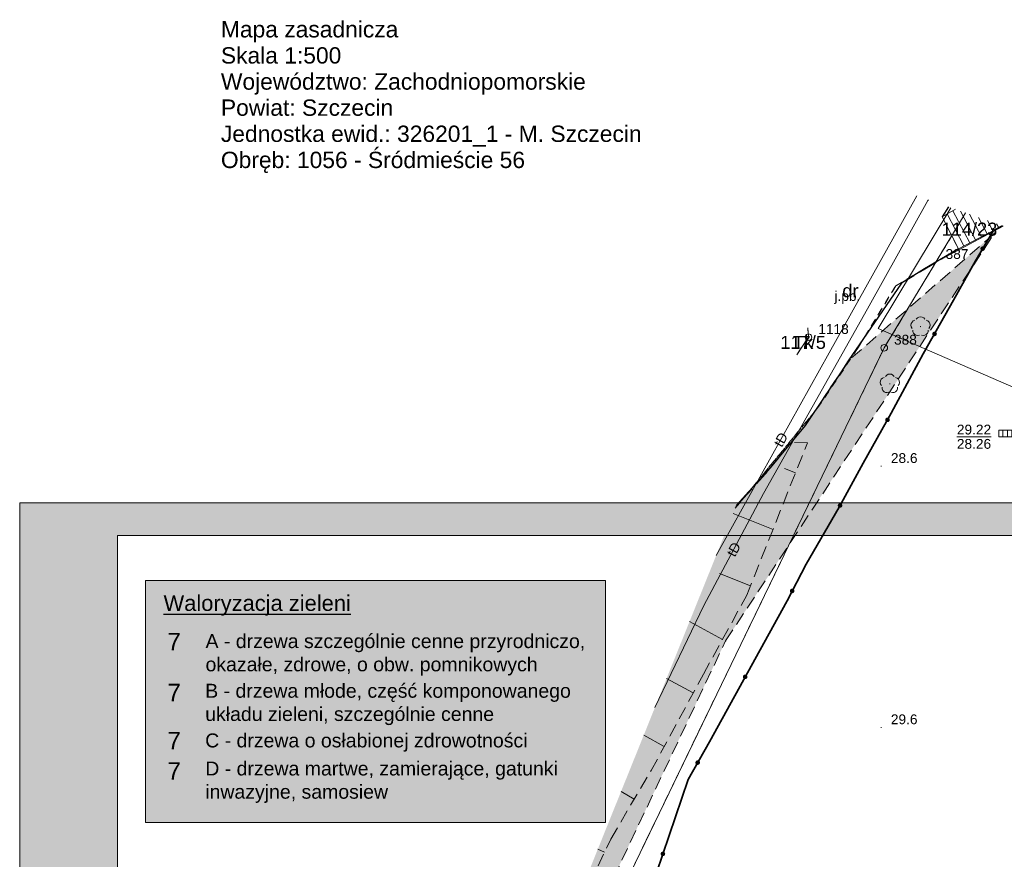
# Model space of a CAD drawing. Extents: x 5468194 to 5468404, y 5919486 to 5919674.
# Tile 2 of 13: x 5468194 to 5468269, y 5919610 to 5919674. Entities that reach past the tile are written whole.
import ezdxf
from ezdxf.enums import TextEntityAlignment as Align

# ---------------------------------------------------------------- set-up
doc = ezdxf.new("R2010")
doc.units = 0
doc.header["$PDSIZE"] = 0.75
for name, pattern in [('PRZER1-1', [2, 1, -1]), ('PRZER2-1', [3, 2, -1]), ('PRZER3-1', [4, 3, -1])]:
    doc.linetypes.add(name, pattern=pattern)
doc.layers.get('0').update_dxf_attribs({"color": 253, "linetype": 'CONTINUOUS', "lineweight": 13})
for name, color, linetype, lineweight in [('GEPPGD', 253, 'CONTINUOUS', 18), ('GEPPGD_O', 253, 'CONTINUOUS', 18), ('GESDZI', 30, 'CONTINUOUS', 18), ('GESDZI_O', 30, 'CONTINUOUS', 18), ('GESUZY', 253, 'PRZER1-1', 18), ('GESUZY_O', 253, 'PRZER1-1', 18), ('GOSRBG', 253, 'CONTINUOUS', 18), ('GSLKOG', 253, 'CONTINUOUS', 35), ('GSLKRW', 253, 'CONTINUOUS', 25), ('GSPPRB', 253, 'CONTINUOUS', 20), ('GSPRDL', 253, 'CONTINUOUS', 18), ('GSPWPN', 253, 'CONTINUOUS', 13), ('GSPWPN_O', 253, 'CONTINUOUS', 13), ('GSSKOA', 253, 'PRZER3-1', 18), ('GSSKOA_O', 253, 'PRZER3-1', 18), ('GSSSCK', 253, 'CONTINUOUS', 18), ('GSSZAD', 253, 'PRZER2-1', 18), ('GSSZSN', 253, 'PRZER2-1', 18), ('GULTPR', 253, 'CONTINUOUS', 18), ('GULTPR_O', 253, 'CONTINUOUS', 18), ('GUPKKS', 253, 'CONTINUOUS', 18), ('GUPPRZ_O', 253, 'CONTINUOUS', 18), ('ZZ_ramka', 250, 'CONTINUOUS', 13), ('ZZ_waloryzacja A', 30, 'CONTINUOUS', 30), ('ZZ_waloryzacja B', 5, 'CONTINUOUS', 30), ('ZZ_waloryzacja C', 6, 'CONTINUOUS', 30), ('ZZ_waloryzacja D', 1, 'CONTINUOUS', 30)]:
    doc.layers.add(name, color=color, linetype=linetype, lineweight=lineweight)
doc.layers.add('ZZ_legenda', color=7, linetype='CONTINUOUS')
doc.styles.add('GEO-INFO', font='arial.ttf')
doc.styles.add('TMD', font='arial.ttf', dxfattribs={"height": 1.5})

# ---------------------------------------------------------------- blocks, each defined once
blk = doc.blocks.new('EPPGS')
at = {"color": 0}
blk.add_lwpolyline([(0, 0.5), (0.154508, 0.475528), (0.293893, 0.404508), (0.404508, 0.293893), (0.475528, 0.154508), (0.5, 0), (0.475528, -0.154508), (0.404508, -0.293893), (0.293893, -0.404508), (0.154508, -0.475528), (0, -0.5), (-0.154508, -0.475528), (-0.293893, -0.404508), (-0.404508, -0.293893), (-0.475528, -0.154508), (-0.5, 0), (-0.475528, 0.154508), (-0.404508, 0.293893), (-0.293893, 0.404508), (-0.154508, 0.475528)], close=True, dxfattribs=at)
blk = doc.blocks.new('KOLO')
blk.add_hatch(color=0).paths.add_polyline_path([(-0.5, 0), (-0.482963, -0.12941), (-0.433013, -0.25), (-0.353553, -0.353553), (-0.25, -0.433013), (-0.12941, -0.482963), (0, -0.5), (0.12941, -0.482963), (0.25, -0.433013), (0.353553, -0.353553), (0.433013, -0.25), (0.482963, -0.12941), (0.5, 0), (0.482963, 0.12941), (0.433013, 0.25), (0.353553, 0.353553), (0.25, 0.433013), (0.12941, 0.482963), (0, 0.5), (-0.12941, 0.482963), (-0.25, 0.433013), (-0.353553, 0.353553), (-0.433013, 0.25), (-0.482963, 0.12941)])
blk = doc.blocks.new('EPPGN')
blk.add_hatch(color=0).paths.add_polyline_path([(0, -0.09), (0.027812, -0.085595), (0.052901, -0.072812), (0.072812, -0.052901), (0.085595, -0.027812), (0.09, 0), (0.085595, 0.027812), (0.072812, 0.052901), (0.052901, 0.072812), (0.027812, 0.085595), (0, 0.09), (-0.027812, 0.085595), (-0.052901, 0.072812), (-0.072812, 0.052901), (-0.085595, 0.027812), (-0.09, 0), (-0.085595, -0.027812), (-0.072812, -0.052901), (-0.052901, -0.072812), (-0.027812, -0.085595)])
blk = doc.blocks.new('SPDLP')
blk.add_hatch(color=0).paths.add_polyline_path([(0, -0.09), (0.027812, -0.085595), (0.052901, -0.072812), (0.072812, -0.052901), (0.085595, -0.027812), (0.09, 0), (0.085595, 0.027812), (0.072812, 0.052901), (0.052901, 0.072812), (0.027812, 0.085595), (0, 0.09), (-0.027812, 0.085595), (-0.052901, 0.072812), (-0.072812, 0.052901), (-0.085595, 0.027812), (-0.09, 0), (-0.085595, -0.027812), (-0.072812, -0.052901), (-0.052901, -0.072812), (-0.027812, -0.085595)])
at = {"color": 0}
for points in [[(-1.271938, -0.268652), (-1.40916, -0.048001), (-1.462858, 0.20623), (-1.426585, 0.463525), (-1.304695, 0.693003), (-1.11182, 0.867117), (-0.871109, 0.964971)], [(-0.648554, 1.126667), (-0.481106, 1.325358), (-0.255912, 1.454989), (0, 1.5), (0.255912, 1.454989), (0.481106, 1.325358), (0.648554, 1.126667)], [(0.871109, 0.964971), (1.11182, 0.867117), (1.304695, 0.693003), (1.426585, 0.463525), (1.462858, 0.20623), (1.40916, -0.048001), (1.271938, -0.268652)], [(-0.137547, -1.292703), (-0.389802, -1.355024), (-0.648184, -1.327532), (-0.881678, -1.213525), (-1.062258, -1.026689), (-1.168249, -0.78945), (-1.186929, -0.530282)], [(1.186929, -0.530282), (1.168249, -0.78945), (1.062258, -1.026689), (0.881678, -1.213525), (0.648184, -1.327532), (0.389802, -1.355024), (0.137547, -1.292703)]]:
    blk.add_lwpolyline(points, dxfattribs=at)
blk = doc.blocks.new('SUUS05')
at = {"color": 0}
blk.add_lwpolyline([(0.5, -0.25), (-0.5, -0.25), (-0.5, 0.25), (0.5, 0.25)], close=True, dxfattribs=at)
for points in [[(-0.175, -0.25), (-0.175, 0.25)], [(0.175, -0.25), (0.175, 0.25)]]:
    blk.add_lwpolyline(points, dxfattribs=at)
blk = doc.blocks.new('legenda walor.')
at = {"layer": 'ZZ_ramka', "true_color": 0xffffff}
blk.add_hatch(color=7, dxfattribs=at).paths.add_polyline_path([(-35.212, 18.542), (0, 18.542), (0, 0), (-35.212, 0)])
at = {"layer": 'ZZ_ramka'}
blk.add_lwpolyline([(-35.212, 18.542), (0, 18.542), (0, 0), (-35.212, 0)], close=True, dxfattribs=at)
at = {"layer": 'ZZ_legenda', "attachment_point": 1, "style": 'TMD'}
for s, insert, char_height, width in [('{\\LWaloryzacja zieleni}', (-33.838, 17.406, 10.1), 1.2, 38.94918), ('A - drzewa szczególnie cenne przyrodniczo, \\Pokazałe, zdrowe, o obw. pomnikowych', (-30.622, 14.428, 10.1), 1.06711, 34.90387), ('B - drzewa młode, część komponowanego \\Pukładu zieleni, szczególnie cenne ', (-30.646, 10.626, 10.1), 1.06711, 32.77725), ('C - drzewa o osłabionej zdrowotności', (-30.65, 6.824, 10.1), 1.06711, 27.26443), ('D - drzewa martwe, zamierające, gatunki \\Pinwazyjne, samosiew', (-30.643, 4.675, 10.1), 1.06711, 34.49351)]:
    blk.add_mtext(s, dxfattribs=dict(at, insert=insert, char_height=char_height, width=width))
at = {"layer": 'ZZ_waloryzacja A', "insert": (-33.543, 14.527, 10.1), "char_height": 1.334, "attachment_point": 1, "style": 'TMD'}
blk.add_mtext('7', dxfattribs=at)
at = {"layer": 'ZZ_waloryzacja B', "insert": (-33.543, 10.626, 10.1), "char_height": 1.334, "attachment_point": 1, "style": 'TMD'}
blk.add_mtext('7', dxfattribs=at)
at = {"layer": 'ZZ_waloryzacja C', "insert": (-33.543, 6.943, 10.1), "char_height": 1.334, "attachment_point": 1, "style": 'TMD'}
blk.add_mtext('7', dxfattribs=at)
at = {"layer": 'ZZ_waloryzacja D', "insert": (-33.543, 4.625, 10.1), "char_height": 1.334, "attachment_point": 1, "style": 'TMD'}
blk.add_mtext('7', dxfattribs=at)

msp = doc.modelspace()

# ---------------------------------------------------------------- hatches: boundary and pattern name
at = {"layer": 'GSSZAD', "linetype": 'Continuous', "lineweight": 18}
h = msp.add_hatch(dxfattribs=at)
h.set_pattern_fill('OTZK', color=256, scale=0.5, style=0)
h.set_pattern_definition([(0, (5460000, 5910000), (3, 3), [0.3827, -5.6173]), (0, (5460000, 5910000.924), (3, 3), [0.3827, -5.6173]), (90, (5459999.7294, 5910000.2706), (-3, 3), [0.3827, -5.6173]), (90, (5460000.6533, 5910000.2706), (-3, 3), [0.3827, -5.6173]), (45, (5460000.3827, 5910000), (-3, 3), [0.3826834, -3.8599573]), (45, (5459999.7294, 5910000.6533), (-3, 3), [0.3826834, -3.8599573]), (135, (5460000, 5910000), (-3, -3), [0.3826834, -3.8599573]), (135, (5460000.6533, 5910000.6533), (-3, -3), [0.3826834, -3.8599573]), (0, (5460003, 5910000.924), (3, 3), [0.3827, -5.6173]), (90, (5460002.7294, 5910000.2706), (-3, 3), [0.3827, -5.6173]), (90, (5460003.6533, 5910000.2706), (-3, 3), [0.3827, -5.6173]), (45, (5460003.567, 5910000.1836), (-3, 3), [0.1233591, -4.1192816]), (45, (5460002.7294, 5910000.6533), (-3, 3), [0.3826834, -3.8599573]), (135, (5460002.817, 5910000.1836), (-3, -3), [0.1233591, -4.1192816]), (135, (5460003.6533, 5910000.6533), (-3, -3), [0.3826834, -3.8599573])])
h.paths.add_polyline_path([(5468257.49, 5919648.07), (5468254.19, 5919643.12), (5468251.2, 5919639.51), (5468248.921, 5919637.023), (5468209.435, 5919539.064), (5468211.991, 5919538.13), (5468214.54, 5919544.84), (5468218.13, 5919554.54), (5468225.87, 5919571.91), (5468234.37, 5919597.64), (5468248.09, 5919626.63), (5468268.67, 5919657.82)], flags=0)
at = {"layer": 'ZZ_ramka', "true_color": 0xffffff}
h = msp.add_hatch(color=7, dxfattribs=at)
h.paths.add_polyline_path([(5468401.523, 5919491.204), (5468201.523, 5919491.204), (5468201.523, 5919634.704), (5468401.523, 5919634.704)], flags=16)
h.paths.add_polyline_path([(5468194.023, 5919637.204), (5468404.023, 5919637.204), (5468404.023, 5919488.704), (5468194.023, 5919488.704)])

# ---------------------------------------------------------------- linework, layer by layer
at = {"layer": 'GESDZI', "linetype": 'Continuous', "lineweight": 18, "elevation": 10.22}
for points in [[(5468236.79, 5919600.59), (5468260.24, 5919649.06), (5468264.19, 5919655.62), (5468266.47, 5919659.398)], [(5468266.47, 5919659.398), (5468264.19, 5919655.62), (5468269.338, 5919658.389)], [(5468269.338, 5919658.389), (5468264.19, 5919655.62), (5468260.24, 5919649.06), (5468236.79, 5919600.59), (5468236.7, 5919594.41), (5468213.438, 5919537.601)], [(5468254.386, 5919650.584), (5468254.44, 5919649.88), (5468253.613, 5919648.665)], [(5468253.613, 5919648.665), (5468254.44, 5919649.88), (5468254.386, 5919650.584)]]:
    msp.add_lwpolyline(points, dxfattribs=at)
at = {"layer": 'GESUZY', "linetype": 'PRZER1-1', "lineweight": 18, "ltscale": 0.5, "elevation": 10.08}
for points in [[(5468266.47, 5919659.398), (5468264.19, 5919655.62), (5468260.24, 5919649.06), (5468236.79, 5919600.59), (5468236.7, 5919594.41), (5468213.438, 5919537.601)], [(5468248.826, 5919636.789), (5468249.486, 5919637.571), (5468255.154, 5919644.486), (5468258.193, 5919649.003), (5468261.122, 5919653.81), (5468264.19, 5919655.62), (5468266.47, 5919659.398)], [(5468213.438, 5919537.601), (5468236.7, 5919594.41), (5468236.79, 5919600.59), (5468260.24, 5919649.06), (5468264.19, 5919655.62), (5468261.122, 5919653.81), (5468258.193, 5919649.003), (5468255.154, 5919644.486), (5468249.486, 5919637.571), (5468248.826, 5919636.789)], [(5468253.613, 5919648.665), (5468254.44, 5919649.88), (5468254.386, 5919650.584)], [(5468254.386, 5919650.584), (5468254.44, 5919649.88), (5468253.613, 5919648.665)]]:
    msp.add_lwpolyline(points, dxfattribs=at)
at = {"layer": 'GOSRBG', "linetype": 'Continuous', "lineweight": 18, "elevation": 10.04}
msp.add_lwpolyline([(5468265.344, 5919659.794), (5468259.784, 5919650.547), (5468390.529, 5919593.714), (5468400.349, 5919607.998), (5468401.028, 5919609.037)], dxfattribs=at)
at = {"layer": 'GSLKOG', "linetype": 'Continuous', "lineweight": 35, "elevation": 10.18}
msp.add_lwpolyline([(5468269.299, 5919658.402), (5468268.602, 5919658.039), (5468267.231, 5919655.728), (5468265.553, 5919652.723), (5468263.233, 5919648.594), (5468260.777, 5919644.067), (5468258.631, 5919640.239), (5468256.786, 5919636.871), (5468254.26, 5919632.49), (5468252.794, 5919629.702), (5468250.725, 5919625.948), (5468246.854, 5919618.903), (5468245.218, 5919616.016), (5468242.314, 5919607.453), (5468239.59, 5919599.35)], dxfattribs=at)
at = {"layer": 'GSLKRW', "linetype": 'Continuous', "lineweight": 25, "elevation": 10.18}
for points in [[(5468265.157, 5919659.86), (5468264.666, 5919659.093)], [(5468265.917, 5919656.639), (5468263.335, 5919655.113), (5468261.57, 5919654.01)], [(5468261.57, 5919654.01), (5468257.49, 5919648.07), (5468257.26, 5919647.69), (5468254.19, 5919643.12), (5468251.2, 5919639.51), (5468248.921, 5919637.023)], [(5468248.921, 5919637.023), (5468251.2, 5919639.51)]]:
    msp.add_lwpolyline(points, dxfattribs=at)
at = {"layer": 'GSPPRB', "linetype": 'Continuous', "lineweight": 20}
for p in [(5468268.67, 5919657.82, 10.28), (5468261.122, 5919653.81, 10.28), (5468261.57, 5919654.01, 10.28), (5468258.193, 5919649.003, 10.28), (5468257.26, 5919647.69, 10.28), (5468257.49, 5919648.07, 10.28), (5468255.154, 5919644.486, 10.28), (5468254.19, 5919643.12, 10.28), (5468251.2, 5919639.51, 10.28), (5468249.486, 5919637.571, 10.28), (5468254.26, 5919632.49, 10.28), (5468248.09, 5919626.63, 10.28)]:
    msp.add_point(p, dxfattribs=at)
at = {"layer": 'GSSKOA', "linetype": 'PRZER3-1', "lineweight": 18, "ltscale": 0.5, "elevation": 10.18}
for points in [[(5468265.157, 5919659.86), (5468264.666, 5919659.093), (5468265.917, 5919656.639), (5468261.57, 5919654.01), (5468257.49, 5919648.07), (5468257.26, 5919647.69), (5468254.19, 5919643.12), (5468251.2, 5919639.51), (5468248.921, 5919637.023)], [(5468253.557, 5919648.527), (5468254.384, 5919649.797)]]:
    msp.add_lwpolyline(points, dxfattribs=at)
at = {"layer": 'GSSSCK', "linetype": 'Continuous', "lineweight": 18, "elevation": 10.18}
for points in [[(5468265.696, 5919659.67), (5468264.666, 5919659.093)], [(5468264.666, 5919659.093), (5468265.917, 5919656.639), (5468269.299, 5919658.402)]]:
    msp.add_lwpolyline(points, dxfattribs=at)
at = {"layer": 'GSSSCK', "linetype": 'Continuous', "lineweight": 18, "elevation": 10.18, "flags": 128}
for points in [[(5468266.792, 5919657.095), (5468265.505, 5919659.563)], [(5468267.236, 5919657.326), (5468266.085, 5919659.533)], [(5468266.349, 5919656.864), (5468265.069, 5919659.319)], [(5468267.679, 5919657.558), (5468266.775, 5919659.29)], [(5468268.122, 5919657.789), (5468267.466, 5919659.047)], [(5468268.566, 5919658.02), (5468268.157, 5919658.804)], [(5468269.009, 5919658.251), (5468268.847, 5919658.561)]]:
    msp.add_lwpolyline(points, dxfattribs=at)
at = {"layer": 'GSSZAD', "linetype": 'PRZER2-1', "lineweight": 18, "ltscale": 0.5, "elevation": 10.1}
msp.add_lwpolyline([(5468211.991, 5919538.13), (5468214.54, 5919544.84), (5468218.13, 5919554.54), (5468225.87, 5919571.91), (5468234.37, 5919597.64), (5468248.09, 5919626.63), (5468268.67, 5919657.82), (5468257.49, 5919648.07), (5468254.19, 5919643.12), (5468251.2, 5919639.51), (5468248.921, 5919637.023)], dxfattribs=at)
at = {"layer": 'GSSZSN', "linetype": 'PRZER2-1', "lineweight": 18, "ltscale": 0.5, "elevation": 10.06}
for points in [[(5468212.051, 5919538.108), (5468213.513, 5919541.799), (5468214.972, 5919546.922), (5468217.385, 5919553.352), (5468218.942, 5919556.3), (5468221.739, 5919561.717), (5468222.527, 5919564.47), (5468224.103, 5919568.292), (5468225.719, 5919571.837), (5468228.419, 5919579.015), (5468231.138, 5919585.989), (5468234.053, 5919593.866), (5468234.427, 5919599.461), (5468235.748, 5919603.975), (5468239.293, 5919611.457), (5468242.388, 5919616.704), (5468246.388, 5919624.075), (5468249.715, 5919630.131), (5468254.363, 5919641.796)], [(5468254.363, 5919641.796), (5468253.109, 5919641.815), (5468251.13, 5919639.39), (5468248.877, 5919636.916)]]:
    msp.add_lwpolyline(points, dxfattribs=at)
at = {"layer": 'GSSZSN', "linetype": 'Continuous', "lineweight": 18, "elevation": 10.06, "flags": 128}
for points in [[(5468253.445, 5919639.493), (5468252.603, 5919639.828)], [(5468251.722, 5919635.169), (5468248.664, 5919636.387)], [(5468249.999, 5919630.845), (5468247.62, 5919631.793)], [(5468247.843, 5919626.725), (5468245.327, 5919628.107)], [(5468245.61, 5919622.641), (5468243.57, 5919623.748)], [(5468243.39, 5919618.55), (5468241.818, 5919619.402)], [(5468241.09, 5919614.503), (5468240.083, 5919615.098)], [(5468238.815, 5919610.447), (5468238.305, 5919610.688)]]:
    msp.add_lwpolyline(points, dxfattribs=at)
at = {"layer": 'GULTPR', "linetype": 'Continuous', "lineweight": 18, "elevation": 10.14}
for points in [[(5468263.62, 5919660.4), (5468263.586, 5919660.339), (5468259.077, 5919652.267), (5468255.499, 5919645.928), (5468250.992, 5919637.925), (5468246.435, 5919629.343), (5468242.676, 5919621.532)], [(5468262.748, 5919660.707), (5468256.033, 5919648.672), (5468248.612, 5919635.406), (5468247.37, 5919633.176)]]:
    msp.add_lwpolyline(points, dxfattribs=at)
at = {"layer": 'GUPPRZ_O', "linetype": 'Continuous', "lineweight": 9, "elevation": 10.8, "flags": 128}
msp.add_lwpolyline([(5468265.805, 5919642.26), (5468268.426, 5919642.26)], dxfattribs=at)
at = {"layer": 'ZZ_ramka', "elevation": 10.06}
for points in [[(5468194.023, 5919637.204), (5468404.023, 5919637.204), (5468404.023, 5919488.704), (5468194.023, 5919488.704)], [(5468401.523, 5919491.204), (5468201.523, 5919491.204), (5468201.523, 5919634.704), (5468401.523, 5919634.704)]]:
    msp.add_lwpolyline(points, close=True, dxfattribs=at)

# ---------------------------------------------------------------- block references
at = {"layer": 'GEPPGD', "lineweight": 18, "xscale": 0.5, "yscale": 0.5}
for name, p in [('EPPGN', (5468264.19, 5919655.62, 10.24)), ('EPPGS', (5468254.44, 5919649.88, 10.24)), ('EPPGS', (5468260.24, 5919649.06, 10.24))]:
    msp.add_blockref(name, p, dxfattribs=at)
at = {"layer": 'GSLKOG', "lineweight": 35, "xscale": 0.35, "yscale": 0.35}
for p in [(5468267.783, 5919656.659, 10.18), (5468264.095, 5919650.129, 10.18), (5468260.489, 5919643.553, 10.18), (5468256.853, 5919636.994, 10.18), (5468253.188, 5919630.451, 10.18), (5468249.585, 5919623.874, 10.18), (5468245.953, 5919617.312, 10.18), (5468243.288, 5919610.324, 10.18)]:
    msp.add_blockref('KOLO', p, dxfattribs=at)
at = {"layer": 'GSPRDL', "lineweight": 18, "xscale": 0.5, "yscale": 0.5}
for p in [(5468263.02, 5919650.69, 10.12), (5468260.67, 5919646.31, 10.12)]:
    msp.add_blockref('SPDLP', p, dxfattribs=at)
at = {"layer": 'GSPWPN', "lineweight": 13, "xscale": 0.09, "yscale": 0.09}
for p in [(5468260, 5919640, 10.08), (5468260, 5919620, 10.08)]:
    msp.add_blockref('KOLO', p, dxfattribs=at)
at = {"layer": 'GUPKKS', "lineweight": 18}
msp.add_blockref('SUUS05', (5468269.51, 5919642.506, 10.16), dxfattribs=at)
at = {"layer": 'ZZ_ramka'}
msp.add_blockref('legenda walor.', (5468238.88, 5919612.718), dxfattribs=at)

# ---------------------------------------------------------------- texts
at = {"linetype": 'Continuous', "lineweight": 0, "style": 'GEO-INFO'}
for s, p in [('Mapa zasadnicza', (5468209.435, 5919672.827)), ('Skala 1:500', (5468209.435, 5919670.827)), ('Województwo: Zachodniopomorskie', (5468209.435, 5919668.827)), ('Powiat: Szczecin', (5468209.435, 5919666.827)), ('Jednostka ewid.: 326201_1 - M. Szczecin', (5468209.435, 5919664.827)), ('Obręb: 1056 - Śródmieście 56', (5468209.435, 5919662.827))]:
    msp.add_text(s, height=1.25, dxfattribs=at).set_placement(p)
at = {"layer": 'GEPPGD_O', "linetype": 'Continuous', "lineweight": 0, "style": 'GEO-INFO'}
for s, p in [('387', (5468264.94, 5919655.87, 10.8)), ('1118', (5468255.19, 5919650.13, 10.8)), ('388', (5468260.99, 5919649.31, 10.8))]:
    msp.add_text(s, height=0.75, dxfattribs=at).set_placement(p)
at = {"layer": 'GESDZI_O', "linetype": 'Continuous', "lineweight": 0, "style": 'GEO-INFO'}
for s, p in [('114/23', (5468266.764, 5919658.149, 10.8)), ('117/5', (5468254.027, 5919649.482, 10.8))]:
    msp.add_text(s, height=1, dxfattribs=at).set_placement(p, align=Align.MIDDLE_CENTER)
at = {"layer": 'GESUZY_O', "linetype": 'Continuous', "lineweight": 0, "style": 'GEO-INFO'}
for s, p in [('dr', (5468257.648, 5919653.435, 10.8)), ('Tk', (5468254.027, 5919649.482, 10.8))]:
    msp.add_text(s, height=1, dxfattribs=at).set_placement(p, align=Align.MIDDLE_CENTER)
at = {"layer": 'GSPWPN_O', "linetype": 'Continuous', "lineweight": 0, "style": 'GEO-INFO'}
for s, p in [('28.6', (5468260.75, 5919640.25, 10.8)), ('29.6', (5468260.75, 5919620.25, 10.8))]:
    msp.add_text(s, height=0.75, dxfattribs=at).set_placement(p)
at = {"layer": 'GSSKOA_O', "linetype": 'Continuous', "lineweight": 0, "style": 'GEO-INFO'}
msp.add_text('j.pb.', height=0.75, dxfattribs=at).set_placement((5468257.419, 5919653.029, 10.8), align=Align.MIDDLE_CENTER)
at = {"layer": 'GULTPR_O', "linetype": 'Continuous', "lineweight": 0, "style": 'GEO-INFO'}
for rotation, p in [(60.77633, (5468252.322, 5919642.039, 10.8)), (62.03264, (5468248.714, 5919633.634, 10.8))]:
    msp.add_text('tD', height=0.75, rotation=rotation, dxfattribs=at).set_placement(p, align=Align.MIDDLE_CENTER)
at = {"layer": 'GUPPRZ_O', "linetype": 'Continuous', "lineweight": 0, "style": 'GEO-INFO'}
for s, p in [('29.22', (5468265.805, 5919642.432)), ('28.26', (5468265.805, 5919641.337))]:
    msp.add_text(s, height=0.75, dxfattribs=at).set_placement(p)

doc.saveas('drawing.dxf')
